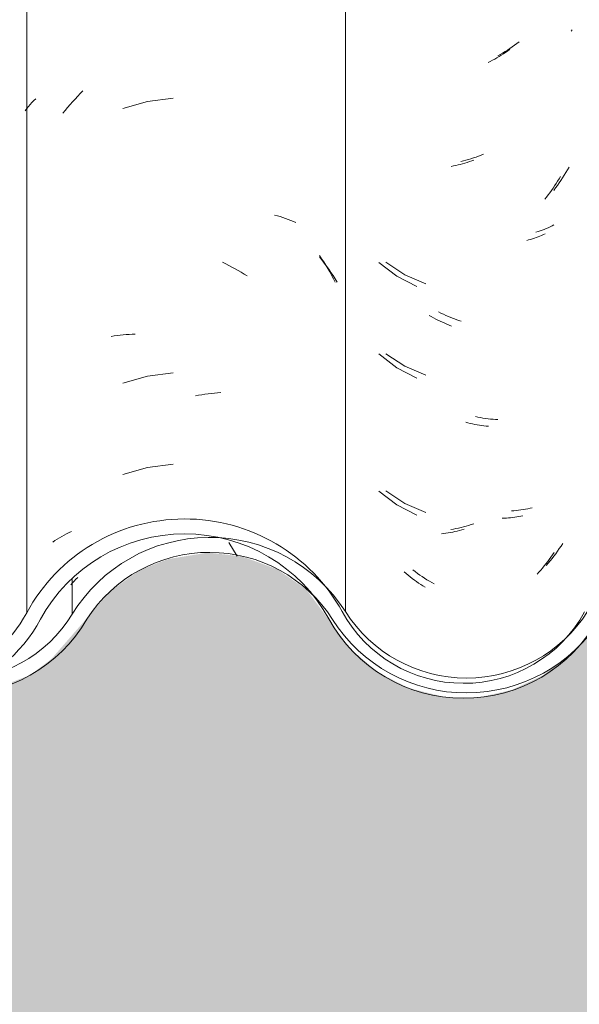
# Model space of a CAD drawing. Header units: metres. Extents: x 10.2 to 107.4, y -18.3 to 5.6.
# Tile 80 of 256: x 16.989 to 17.173, y 2.65 to 2.974. Entities that reach past the tile are written whole.
import ezdxf

# ---------------------------------------------------------------- set-up
doc = ezdxf.new("R2010")
doc.units = ezdxf.units.M
for name, color, linetype, lineweight in [('A-DETL-GENF', 7, 'Continuous', 5), ('A-GLAZ-CWMG', 7, 'Continuous', 5), ('A-WALL', 7, 'Continuous', 5)]:
    doc.layers.add(name, color=color, linetype=linetype, lineweight=lineweight)
pattern_1 = [(0, (32.697, 1.424), (0.4064, 0.10048), [0.01676, -0.28804, 0.01676, -0.28804, -1.626]), (0, (32.697, 1.424), (0.4064, 0.10048), [-0.6096, 0.01676, -0.59284, 0.01676, -0.28804, -0.7112]), (0, (32.697, 1.424), (0.4064, 0.10048), [-1.524, 0.01676, -0.18644, 0.01676, -0.49124]), (120.277, (32.85, 1.474), (-0.2911939, 0.2978186), [0.01663, -0.28565, 0.01663, -1.898]), (120.277, (32.85, 1.474), (-0.2911939, 0.2978186), [-0.3189, -0.28565, 0.01663, -0.58792, -1.008]), (120.277, (32.85, 1.474), (-0.2911939, 0.2978186), [-1.209, 0.01663, -0.28565, 0.01663, -0.68868]), (120.277, (32.85, 1.474), (-0.2911939, 0.2978186), [-1.528, -0.18489, 0.01663, -0.48717]), (239.723, (32.9, 1.675), (-0.11521126, -0.39830183), [0.01663, -0.28565, 0.01663, -1.898]), (239.723, (32.9, 1.675), (-0.11521126, -0.39830183), [-0.3189, -0.28565, 0.01663, -0.58792, -1.008]), (239.723, (32.9, 1.675), (-0.11521126, -0.39830183), [-1.209, 0.01663, -0.28565, 0.01663, -0.68868]), (239.723, (32.9, 1.675), (-0.11521126, -0.39830183), [-1.528, -0.18489, 0.01663, -0.48717])]

# ---------------------------------------------------------------- blocks, each defined once
blk = doc.blocks.new('FP_46-FACHADA 03')
at = {"layer": 'A-GLAZ-CWMG', "color": 9, "true_color": 0xc0c0c0}
for p, q in [((17.00691, 2.9483), (17.00776, 2.9492)), ((17.00776, 2.9492), (17.00861, 2.95008)), ((17.00861, 2.95008), (17.00948, 2.95095)), ((16.99154, 2.9458), (16.99211, 2.94647)), ((16.99211, 2.94647), (16.99269, 2.94712)), ((16.99269, 2.94712), (16.9933, 2.94776)), ((16.9933, 2.94776), (16.99392, 2.94839)), ((17.00444, 2.94553), (17.00525, 2.94647)), ((17.00525, 2.94647), (17.00607, 2.94739)), ((17.00607, 2.94739), (17.00691, 2.9483)), ((17.0308, 2.94743), (17.02267, 2.94513)), ((17.03918, 2.94856), (17.0308, 2.94743)), ((16.99045, 2.94445), (16.99098, 2.94513)), ((16.99098, 2.94513), (16.99154, 2.9458)), ((17.00285, 2.94361), (17.00364, 2.94457)), ((17.00364, 2.94457), (17.00444, 2.94553)), ((17.07266, 2.91007), (17.07358, 2.90981)), ((17.07358, 2.90981), (17.07448, 2.90954)), ((17.07448, 2.90954), (17.07537, 2.90925)), ((17.07537, 2.90925), (17.07626, 2.90894)), ((17.07626, 2.90894), (17.07713, 2.90862)), ((17.07713, 2.90862), (17.07799, 2.90828)), ((17.07799, 2.90828), (17.07884, 2.90793)), ((17.07884, 2.90793), (17.07969, 2.90756)), ((17.05553, 2.89449), (17.05656, 2.89399)), ((17.08747, 2.89674), (17.08817, 2.89568)), ((17.08817, 2.89568), (17.08886, 2.89461)), ((17.08886, 2.89461), (17.08953, 2.89353)), ((17.05656, 2.89399), (17.05759, 2.89347)), ((17.05759, 2.89347), (17.05861, 2.89294)), ((17.05861, 2.89294), (17.05963, 2.89239)), ((17.05963, 2.89239), (17.06065, 2.89182)), ((17.06065, 2.89182), (17.06165, 2.89123)), ((17.06165, 2.89123), (17.06266, 2.89063)), ((17.08953, 2.89353), (17.09018, 2.89244)), ((17.09018, 2.89244), (17.09082, 2.89134)), ((17.09082, 2.89134), (17.09145, 2.89023)), ((17.06266, 2.89063), (17.06365, 2.89001)), ((17.09145, 2.89023), (17.09206, 2.8891)), ((17.09206, 2.8891), (17.09265, 2.88797)), ((17.01879, 2.8701), (17.01976, 2.87025)), ((17.01976, 2.87025), (17.02074, 2.87038)), ((17.02074, 2.87038), (17.02172, 2.87049)), ((17.02172, 2.87049), (17.02272, 2.87059)), ((17.02272, 2.87059), (17.02371, 2.87067)), ((17.02371, 2.87067), (17.02472, 2.87073)), ((17.02472, 2.87073), (17.02573, 2.87077)), ((17.02573, 2.87077), (17.02674, 2.8708)), ((17.0308, 2.857), (17.02267, 2.8547)), ((17.03918, 2.85813), (17.0308, 2.857)), ((17.04654, 2.85048), (17.0476, 2.85067)), ((17.0476, 2.85067), (17.04865, 2.85085)), ((17.04865, 2.85085), (17.04971, 2.85102)), ((17.04971, 2.85102), (17.05076, 2.85116)), ((17.05076, 2.85116), (17.0518, 2.85128)), ((17.0518, 2.85128), (17.05285, 2.85139)), ((17.05285, 2.85139), (17.05389, 2.85148)), ((17.05389, 2.85148), (17.05493, 2.85155)), ((17.0308, 2.82686), (17.02267, 2.82456)), ((17.03918, 2.82799), (17.0308, 2.82686)), ((17.00026, 2.80279), (17.001, 2.80327)), ((17.001, 2.80327), (17.00176, 2.80373)), ((17.00176, 2.80373), (17.00253, 2.80418)), ((17.00253, 2.80418), (17.00331, 2.80461)), ((17.00331, 2.80461), (17.0041, 2.80503)), ((17.0041, 2.80503), (17.00491, 2.80544)), ((17.00491, 2.80544), (17.00573, 2.80584)), ((16.99953, 2.8023), (17.00026, 2.80279))]:
    blk.add_line(p, q, dxfattribs=at)
blk = doc.blocks.new('FP_47-FACHADA 03')
at = {"layer": 'A-GLAZ-CWMG', "color": 9, "true_color": 0xc0c0c0}
for p, q in [((17.17072, 2.97111), (17.17037, 2.97069)), ((17.14666, 2.96231), (17.14594, 2.96189)), ((17.14738, 2.96275), (17.14666, 2.96231)), ((17.14809, 2.9632), (17.14738, 2.96275)), ((17.1488, 2.96366), (17.14809, 2.9632)), ((17.1495, 2.96414), (17.1488, 2.96366)), ((17.1502, 2.96462), (17.1495, 2.96414)), ((17.14375, 2.9607), (17.14301, 2.96033)), ((17.14448, 2.96109), (17.14375, 2.9607)), ((17.14521, 2.96148), (17.14448, 2.96109)), ((17.14594, 2.96189), (17.14521, 2.96148)), ((17.13312, 2.92658), (17.13237, 2.9264)), ((17.13387, 2.92677), (17.13312, 2.92658)), ((17.13462, 2.92697), (17.13387, 2.92677)), ((17.13537, 2.92718), (17.13462, 2.92697)), ((17.13612, 2.92742), (17.13537, 2.92718)), ((17.13688, 2.92766), (17.13612, 2.92742)), ((17.13763, 2.92792), (17.13688, 2.92766)), ((17.13838, 2.92819), (17.13763, 2.92792)), ((17.13162, 2.92624), (17.13087, 2.92609)), ((17.13237, 2.9264), (17.13162, 2.92624)), ((17.16547, 2.92045), (17.16497, 2.91968)), ((17.16596, 2.92123), (17.16547, 2.92045)), ((17.16645, 2.92201), (17.16596, 2.92123)), ((17.16692, 2.92281), (17.16645, 2.92201)), ((17.1634, 2.91743), (17.16286, 2.9167)), ((17.16394, 2.91817), (17.1634, 2.91743)), ((17.16446, 2.91892), (17.16394, 2.91817)), ((17.16497, 2.91968), (17.16446, 2.91892)), ((17.16231, 2.91598), (17.16175, 2.91527)), ((17.16286, 2.9167), (17.16231, 2.91598)), ((17.16182, 2.9039), (17.16125, 2.90363)), ((17.1564, 2.90185), (17.15576, 2.90168)), ((17.15703, 2.90204), (17.1564, 2.90185)), ((17.15766, 2.90223), (17.15703, 2.90204)), ((17.15828, 2.90244), (17.15766, 2.90223)), ((17.15889, 2.90265), (17.15828, 2.90244)), ((17.15949, 2.90288), (17.15889, 2.90265)), ((17.16009, 2.90312), (17.15949, 2.90288)), ((17.16068, 2.90337), (17.16009, 2.90312)), ((17.16125, 2.90363), (17.16068, 2.90337)), ((17.107, 2.89447), (17.11292, 2.8899)), ((17.11292, 2.8899), (17.11958, 2.88649)), ((17.12432, 2.8766), (17.1236, 2.87702)), ((17.12505, 2.8762), (17.12432, 2.8766)), ((17.12578, 2.87581), (17.12505, 2.8762)), ((17.12651, 2.87544), (17.12578, 2.87581)), ((17.12725, 2.87507), (17.12651, 2.87544)), ((17.12799, 2.87472), (17.12725, 2.87507)), ((17.12873, 2.87439), (17.12799, 2.87472)), ((17.12948, 2.87407), (17.12873, 2.87439)), ((17.13022, 2.87376), (17.12948, 2.87407)), ((17.13097, 2.87347), (17.13022, 2.87376)), ((17.107, 2.86433), (17.11292, 2.85976)), ((17.11292, 2.85976), (17.11958, 2.85634)), ((17.1364, 2.8416), (17.13565, 2.84179)), ((17.13715, 2.84142), (17.1364, 2.8416)), ((17.1379, 2.84125), (17.13715, 2.84142)), ((17.13865, 2.8411), (17.1379, 2.84125)), ((17.1394, 2.84096), (17.13865, 2.8411)), ((17.14015, 2.84083), (17.1394, 2.84096)), ((17.14089, 2.84072), (17.14015, 2.84083)), ((17.14163, 2.84062), (17.14089, 2.84072)), ((17.14237, 2.84053), (17.14163, 2.84062)), ((17.14311, 2.84046), (17.14237, 2.84053)), ((17.107, 2.81912), (17.11292, 2.81455)), ((17.11292, 2.81455), (17.11958, 2.81113)), ((17.14835, 2.81018), (17.14764, 2.81016)), ((17.14906, 2.81022), (17.14835, 2.81018)), ((17.14976, 2.81027), (17.14906, 2.81022)), ((17.15046, 2.81033), (17.14976, 2.81027)), ((17.15115, 2.81041), (17.15046, 2.81033)), ((17.15184, 2.81049), (17.15115, 2.81041)), ((17.15252, 2.81059), (17.15184, 2.81049)), ((17.15319, 2.8107), (17.15252, 2.81059)), ((17.15386, 2.81083), (17.15319, 2.8107)), ((17.15452, 2.81096), (17.15386, 2.81083)), ((17.13511, 2.80654), (17.13436, 2.80632)), ((17.12837, 2.80512), (17.12763, 2.80503)), ((17.12912, 2.80522), (17.12837, 2.80512)), ((17.12986, 2.80534), (17.12912, 2.80522)), ((17.13061, 2.80547), (17.12986, 2.80534)), ((17.13136, 2.80561), (17.13061, 2.80547)), ((17.13211, 2.80577), (17.13136, 2.80561)), ((17.13286, 2.80594), (17.13211, 2.80577)), ((17.13361, 2.80613), (17.13286, 2.80594)), ((17.13436, 2.80632), (17.13361, 2.80613)), ((17.16375, 2.79734), (17.16321, 2.7966)), ((17.16428, 2.79809), (17.16375, 2.79734)), ((17.16479, 2.79884), (17.16428, 2.79809)), ((17.16098, 2.79376), (17.16039, 2.79307)), ((17.16155, 2.79445), (17.16098, 2.79376)), ((17.16211, 2.79516), (17.16155, 2.79445)), ((17.16267, 2.79588), (17.16211, 2.79516)), ((17.16321, 2.7966), (17.16267, 2.79588)), ((17.11602, 2.79195), (17.11536, 2.79252)), ((17.11669, 2.79139), (17.11602, 2.79195)), ((17.11736, 2.79085), (17.11669, 2.79139)), ((17.11804, 2.79032), (17.11736, 2.79085)), ((17.11873, 2.78981), (17.11804, 2.79032)), ((17.1598, 2.7924), (17.1592, 2.79173)), ((17.16039, 2.79307), (17.1598, 2.7924)), ((17.11942, 2.7893), (17.11873, 2.78981)), ((17.12012, 2.78881), (17.11942, 2.7893)), ((17.12082, 2.78833), (17.12012, 2.78881)), ((17.12153, 2.78786), (17.12082, 2.78833)), ((17.12224, 2.78741), (17.12153, 2.78786))]:
    blk.add_line(p, q, dxfattribs=at)
blk = doc.blocks.new('Rectangular Mullion - Telha Fibrocimento - Ondulada-V38-FACHADA 03')
at = {"layer": 'A-GLAZ-CWMG', "true_color": 0xc0c0c0}
h = blk.add_hatch(dxfattribs=at)
h.set_pattern_fill('FP_2', color=9, style=0, pattern_type=2)
h.set_pattern_definition(pattern_1)
h.paths.add_polyline_path([(16.93305, 2.75375), (16.93383, 2.75576), (16.93902, 2.75473), (16.93483, 2.75404)])
h.paths.add_polyline_path([(16.72745, 2.7675), (16.72821, 2.76815), (16.72709, 2.76918), (16.72731, 2.76817)])
h.paths.add_polyline_path([(16.61884, 2.76684), (16.61884, 2.76765), (16.61904, 2.76747)])
h.paths.add_polyline_path([(16.75576, 2.7494), (16.76807, 2.74958), (16.77997, 2.75269), (16.79197, 2.75963), (16.79263, 2.76023), (16.79077, 2.76393), (16.79983, 2.76678), (16.79549, 2.7682), (16.79983, 2.7726), (16.803, 2.77696), (16.80665, 2.77698), (16.81604, 2.78967), (16.826, 2.79794), (16.83847, 2.80393), (16.84962, 2.8067), (16.86341, 2.8067), (16.87753, 2.80298), (16.88945, 2.79647), (16.89872, 2.78833), (16.91329, 2.76733), (16.92234, 2.75936), (16.93483, 2.75331), (16.94538, 2.75085), (16.95694, 2.75081), (16.96872, 2.75364), (16.97947, 2.75917), (16.9892, 2.76797), (17.00293, 2.78734), (17.01436, 2.79661), (17.02586, 2.80202), (17.03745, 2.80461), (17.05116, 2.80421), (17.06406, 2.80055), (17.07342, 2.79576), (17.08314, 2.78739), (17.09818, 2.7667), (17.10744, 2.75902), (17.11892, 2.7536), (17.12944, 2.75119), (17.14324, 2.75175), (17.15314, 2.75427), (17.16426, 2.76031), (17.16707, 2.76336), (17.15996, 2.7586), (17.14905, 2.75427), (17.14834, 2.75676), (17.14324, 2.75353), (17.13591, 2.75262), (17.1216, 2.75476), (17.11801, 2.75617), (17.11892, 2.75866), (17.11821, 2.75902), (17.11237, 2.76203), (17.11048, 2.75922), (17.09872, 2.7684), (17.09128, 2.77738), (17.09493, 2.77941), (17.08678, 2.79078), (17.07613, 2.79992), (17.06198, 2.80668), (17.04946, 2.80955), (17.03578, 2.8095), (17.0221, 2.80614), (17.00961, 2.79967), (16.9986, 2.78985), (16.98462, 2.77015), (16.97651, 2.76315), (16.96648, 2.75814), (16.95626, 2.75571), (16.94258, 2.75576), (16.94003, 2.75489), (16.93923, 2.75728), (16.93305, 2.7593), (16.92521, 2.7634), (16.91708, 2.77055), (16.90235, 2.79173), (16.88909, 2.80257), (16.87647, 2.80866), (16.86279, 2.81176), (16.84768, 2.81143), (16.83311, 2.80743), (16.81887, 2.79899), (16.80807, 2.78808), (16.79848, 2.77351), (16.79428, 2.768), (16.78602, 2.76122), (16.77598, 2.75642), (16.76553, 2.75377), (16.7669, 2.75151), (16.75876, 2.75152), (16.74682, 2.75449), (16.7365, 2.75975), (16.72745, 2.7675), (16.72489, 2.77185), (16.72119, 2.77748), (16.72049, 2.77712), (16.71932, 2.77874), (16.71993, 2.77941), (16.71095, 2.79064), (16.71062, 2.78947), (16.70342, 2.79561), (16.69208, 2.80136), (16.67969, 2.80431), (16.67969, 2.80599), (16.67138, 2.80707), (16.65688, 2.80519), (16.6536, 2.80384), (16.65456, 2.80129), (16.64354, 2.79564), (16.64324, 2.79956), (16.6414, 2.79817), (16.64324, 2.79549), (16.63381, 2.78737), (16.63149, 2.79053), (16.62283, 2.77941), (16.62773, 2.7824), (16.62625, 2.77693), (16.62246, 2.77895), (16.61532, 2.77031), (16.60393, 2.76265), (16.5947, 2.75901), (16.58291, 2.75752), (16.56994, 2.75948), (16.55976, 2.7636), (16.55022, 2.77065), (16.53539, 2.78852), (16.54193, 2.77941), (16.53861, 2.77699), (16.54816, 2.76595), (16.55774, 2.75902), (16.55937, 2.76203), (16.56523, 2.75901), (16.56592, 2.75866), (16.56517, 2.7561), (16.5717, 2.75401), (16.58301, 2.75261), (16.59119, 2.75365), (16.59534, 2.75676), (16.59605, 2.75427), (16.60826, 2.75912), (16.61884, 2.76684), (16.63565, 2.78752), (16.64361, 2.79404), (16.65612, 2.79966), (16.66694, 2.80187), (16.68032, 2.80116), (16.68983, 2.79874), (16.70046, 2.79318), (16.70949, 2.78531), (16.72493, 2.76441), (16.734, 2.75706), (16.74605, 2.75162), (16.75425, 2.74974)])
h.paths.add_polyline_path([(17.22438, 2.80707), (17.22157, 2.80429), (17.22788, 2.80431), (17.22677, 2.80519)])
h.paths.add_polyline_path([(17.3199, 2.75151), (17.31764, 2.75416), (17.31829, 2.75416), (17.33037, 2.75706), (17.33359, 2.75889), (17.32324, 2.75642), (17.31176, 2.75659), (17.30013, 2.75986), (17.29238, 2.76379), (17.28421, 2.77075), (17.26956, 2.79087), (17.25928, 2.79967), (17.24508, 2.8064), (17.23269, 2.80921), (17.21938, 2.80919), (17.20583, 2.80592), (17.19344, 2.79958), (17.18292, 2.79053), (17.17379, 2.77693), (17.17583, 2.77875), (17.17925, 2.77693), (17.18073, 2.7824), (17.17583, 2.77941), (17.18495, 2.79053), (17.18681, 2.78737), (17.19624, 2.79549), (17.1944, 2.79817), (17.19637, 2.79958), (17.19661, 2.79568), (17.20756, 2.80129), (17.20669, 2.80388), (17.21096, 2.80533), (17.22559, 2.80691), (17.2329, 2.80596), (17.23309, 2.80421), (17.24688, 2.80045), (17.25642, 2.79561), (17.26362, 2.78947), (17.26419, 2.79064), (17.27289, 2.77936), (17.27232, 2.77874), (17.27349, 2.77712), (17.27443, 2.77712), (17.28045, 2.7675), (17.29116, 2.75891), (17.30198, 2.75388), (17.31246, 2.75152), (17.31829, 2.75151)])
h.paths.add_polyline_path([(16.41357, 2.75171), (16.42678, 2.75343), (16.4391, 2.75847), (16.44968, 2.76648), (16.46548, 2.7861), (16.47522, 2.79309), (16.48641, 2.79745), (16.49835, 2.79892), (16.51106, 2.7971), (16.52313, 2.79178), (16.53014, 2.78739), (16.5195, 2.79623), (16.50727, 2.80202), (16.49773, 2.80384), (16.48442, 2.80202), (16.47037, 2.79572), (16.46002, 2.78734), (16.44531, 2.76922), (16.43558, 2.76226), (16.41974, 2.75571), (16.41357, 2.75312)])
h.paths.add_polyline_path([(17.48152, 2.75178), (17.48783, 2.75331), (17.48605, 2.75375), (17.4803, 2.75676), (17.46885, 2.75706), (17.45804, 2.76006), (17.45043, 2.7638), (17.44209, 2.77073), (17.42876, 2.7885), (17.42155, 2.79465), (17.41219, 2.7994), (17.40139, 2.80184), (17.38941, 2.80135), (17.38123, 2.79911), (17.37739, 2.79709), (17.3671, 2.78786), (17.35961, 2.77693), (17.35597, 2.77693), (17.35148, 2.77075), (17.34825, 2.768), (17.35262, 2.76659), (17.34331, 2.76379), (17.34563, 2.76023), (17.34462, 2.75892), (17.34789, 2.76122), (17.35573, 2.7682), (17.36754, 2.78446), (17.37461, 2.79052), (17.38293, 2.79475), (17.39203, 2.79693), (17.40197, 2.79679), (17.41219, 2.79388), (17.4188, 2.79052), (17.42588, 2.78446), (17.43836, 2.76744), (17.44743, 2.75983), (17.46018, 2.75401), (17.4708, 2.75178), (17.47821, 2.75178)])
h.paths.add_polyline_path([(17.48605, 2.75375), (17.49202, 2.75473), (17.48683, 2.75576)])
h.paths.add_polyline_path([(17.49309, 2.75451), (17.5037, 2.75983), (17.51278, 2.76744), (17.51982, 2.77693), (17.51614, 2.78059), (17.50926, 2.77111), (17.50184, 2.76456), (17.49221, 2.75947), (17.48787, 2.75836), (17.49273, 2.75662), (17.49288, 2.75574)])
h.paths.add_polyline_path([(16.58741, 2.75501), (16.58734, 2.7561), (16.58937, 2.75609), (16.5879, 2.75528)])
h.paths.add_polyline_path([(17.14041, 2.75501), (17.14324, 2.7568), (17.14027, 2.75609)])
h.paths.add_polyline_path([(17.17184, 2.76684), (17.17184, 2.76765), (17.16859, 2.77004)])
h.paths.add_polyline_path([(17.28045, 2.7675), (17.28045, 2.76885), (17.28121, 2.76815)])
h.paths.add_polyline_path([(16.66857, 2.80429), (16.67138, 2.80707), (16.67489, 2.8043), (16.67138, 2.80429)])
at = {"layer": 'A-GLAZ-CWMG'}
blk.add_line((16.99097, 2.77902), (16.99097, 4.13427), dxfattribs=at)
for centre, major_axis, start_param, end_param in [((17.04305, 2.75157), (0.05902, 0), 0.497168, 2.651943), ((17.04305, 2.75157), (0.05402, 0), 0.495792, 2.647005), ((16.95104, 2.80022), (0.04532, 0), 4.347552, 5.790408), ((17.13493, 2.80069), (0.04542, 0), 3.635147, 5.786308), ((16.95104, 2.80022), (0.05032, 0), 4.217073, 5.79602), ((17.13493, 2.80069), (0.05042, 0), 3.63698, 5.786507)]:
    blk.add_ellipse(centre, major_axis=major_axis, ratio=0.988936, start_param=start_param, end_param=end_param, dxfattribs=at)
for name in ['FP_46-FACHADA 03', 'FP_47-FACHADA 03']:
    blk.add_blockref(name, (0, 0), dxfattribs=at)
blk = doc.blocks.new('FP_53-FACHADA 03')
at = {"layer": 'A-GLAZ-CWMG', "color": 9, "true_color": 0xc0c0c0}
for p, q in [((17.08751, 2.89625), (17.08828, 2.89526)), ((17.08828, 2.89526), (17.08904, 2.89426)), ((17.08904, 2.89426), (17.08978, 2.89324)), ((17.08978, 2.89324), (17.09051, 2.89221)), ((17.09051, 2.89221), (17.09122, 2.89117)), ((17.09122, 2.89117), (17.09191, 2.89011)), ((17.09191, 2.89011), (17.09259, 2.88903)), ((17.09259, 2.88903), (17.09326, 2.88795)), ((17.0072, 2.79007), (17.00782, 2.79067)), ((17.00547, 2.78822), (17.00603, 2.78885)), ((17.00603, 2.78885), (17.00661, 2.78947)), ((17.00661, 2.78947), (17.0072, 2.79007))]:
    blk.add_line(p, q, dxfattribs=at)
blk = doc.blocks.new('FP_54-FACHADA 03')
at = {"layer": 'A-GLAZ-CWMG', "color": 9, "true_color": 0xc0c0c0}
for p, q in [((17.15099, 2.96546), (17.1502, 2.96493)), ((17.15177, 2.966), (17.15099, 2.96546)), ((17.15254, 2.96656), (17.15177, 2.966)), ((17.15331, 2.96713), (17.15254, 2.96656)), ((17.147, 2.96298), (17.14619, 2.96253)), ((17.14781, 2.96344), (17.147, 2.96298)), ((17.14861, 2.96392), (17.14781, 2.96344)), ((17.14941, 2.96442), (17.14861, 2.96392)), ((17.1502, 2.96493), (17.14941, 2.96442)), ((17.14073, 2.92983), (17.1399, 2.9295)), ((17.14157, 2.93017), (17.14073, 2.92983)), ((17.13488, 2.92789), (17.13404, 2.92768)), ((17.13571, 2.92812), (17.13488, 2.92789)), ((17.13655, 2.92836), (17.13571, 2.92812)), ((17.13739, 2.92862), (17.13655, 2.92836)), ((17.13823, 2.9289), (17.13739, 2.92862)), ((17.13907, 2.92919), (17.13823, 2.9289)), ((17.1399, 2.9295), (17.13907, 2.92919)), ((17.16869, 2.92407), (17.16815, 2.9232)), ((17.16922, 2.92496), (17.16869, 2.92407)), ((17.16973, 2.92585), (17.16922, 2.92496)), ((17.16646, 2.92064), (17.16588, 2.9198)), ((17.16704, 2.92148), (17.16646, 2.92064)), ((17.1676, 2.92233), (17.16704, 2.92148)), ((17.16815, 2.9232), (17.1676, 2.92233)), ((17.16528, 2.91899), (17.16467, 2.91818)), ((17.16588, 2.9198), (17.16528, 2.91899)), ((17.15948, 2.90461), (17.15878, 2.90439)), ((17.16018, 2.90484), (17.15948, 2.90461)), ((17.16086, 2.90508), (17.16018, 2.90484)), ((17.16153, 2.90534), (17.16086, 2.90508)), ((17.16219, 2.9056), (17.16153, 2.90534)), ((17.16285, 2.90588), (17.16219, 2.9056)), ((17.16349, 2.90618), (17.16285, 2.90588)), ((17.16412, 2.90649), (17.16349, 2.90618)), ((17.16474, 2.9068), (17.16412, 2.90649)), ((17.10937, 2.8945), (17.11564, 2.89037)), ((17.11564, 2.89037), (17.12255, 2.8874)), ((17.12749, 2.87778), (17.12667, 2.87819)), ((17.12831, 2.87738), (17.12749, 2.87778)), ((17.12914, 2.877), (17.12831, 2.87738)), ((17.12996, 2.87664), (17.12914, 2.877)), ((17.1308, 2.87629), (17.12996, 2.87664)), ((17.13163, 2.87596), (17.1308, 2.87629)), ((17.13246, 2.87564), (17.13163, 2.87596)), ((17.1333, 2.87534), (17.13246, 2.87564)), ((17.13414, 2.87506), (17.1333, 2.87534)), ((17.10937, 2.86436), (17.11564, 2.86023)), ((17.11564, 2.86023), (17.12255, 2.85726)), ((17.13968, 2.84346), (17.13884, 2.84364)), ((17.14051, 2.84331), (17.13968, 2.84346)), ((17.14135, 2.84317), (17.14051, 2.84331)), ((17.14218, 2.84304), (17.14135, 2.84317)), ((17.143, 2.84293), (17.14218, 2.84304)), ((17.14383, 2.84284), (17.143, 2.84293)), ((17.14465, 2.84276), (17.14383, 2.84284)), ((17.14547, 2.8427), (17.14465, 2.84276)), ((17.14628, 2.84266), (17.14547, 2.8427)), ((17.10937, 2.81915), (17.11564, 2.81501)), ((17.11564, 2.81501), (17.12255, 2.81205)), ((17.15462, 2.81301), (17.15387, 2.81289)), ((17.15537, 2.81314), (17.15462, 2.81301)), ((17.15611, 2.81329), (17.15537, 2.81314)), ((17.15685, 2.81345), (17.15611, 2.81329)), ((17.15757, 2.81363), (17.15685, 2.81345)), ((17.15156, 2.81262), (17.15078, 2.81256)), ((17.15233, 2.81269), (17.15156, 2.81262)), ((17.1531, 2.81278), (17.15233, 2.81269)), ((17.15387, 2.81289), (17.1531, 2.81278)), ((17.1316, 2.80659), (17.13077, 2.80644)), ((17.13244, 2.80675), (17.1316, 2.80659)), ((17.13327, 2.80693), (17.13244, 2.80675)), ((17.13411, 2.80713), (17.13327, 2.80693)), ((17.13495, 2.80734), (17.13411, 2.80713)), ((17.13579, 2.80757), (17.13495, 2.80734)), ((17.13662, 2.80781), (17.13579, 2.80757)), ((17.13746, 2.80807), (17.13662, 2.80781)), ((17.1383, 2.80835), (17.13746, 2.80807)), ((17.16651, 2.80014), (17.16593, 2.7993)), ((17.16709, 2.80098), (17.16651, 2.80014)), ((17.16765, 2.80183), (17.16709, 2.80098)), ((17.1641, 2.79688), (17.16347, 2.79609)), ((17.16472, 2.79767), (17.1641, 2.79688)), ((17.16533, 2.79848), (17.16472, 2.79767)), ((17.16593, 2.7993), (17.16533, 2.79848)), ((17.16282, 2.79532), (17.16217, 2.79456)), ((17.16347, 2.79609), (17.16282, 2.79532)), ((17.11895, 2.79257), (17.11818, 2.79315)), ((17.11972, 2.79201), (17.11895, 2.79257)), ((17.1205, 2.79146), (17.11972, 2.79201)), ((17.12128, 2.79093), (17.1205, 2.79146)), ((17.12207, 2.79041), (17.12128, 2.79093)), ((17.12287, 2.78991), (17.12207, 2.79041)), ((17.12367, 2.78942), (17.12287, 2.78991)), ((17.12447, 2.78895), (17.12367, 2.78942)), ((17.12528, 2.7885), (17.12447, 2.78895))]:
    blk.add_line(p, q, dxfattribs=at)
blk = doc.blocks.new('Rectangular Mullion - Telha Fibrocimento - Ondulada-V51-FACHADA 03')
at = {"layer": 'A-GLAZ-CWMG', "true_color": 0xc0c0c0}
h = blk.add_hatch(dxfattribs=at)
h.set_pattern_fill('FP_2', color=9, style=0, pattern_type=2)
h.set_pattern_definition(pattern_1)
h.paths.add_polyline_path([(17.48605, 2.75375), (17.48683, 2.75576), (17.49202, 2.75473), (17.48783, 2.75404)])
h.paths.add_polyline_path([(17.28045, 2.7675), (17.28121, 2.76815), (17.28009, 2.76918), (17.28031, 2.76817)])
h.paths.add_polyline_path([(17.17184, 2.76684), (17.17184, 2.76765), (17.17204, 2.76747)])
h.paths.add_polyline_path([(17.30876, 2.7494), (17.32107, 2.74958), (17.33297, 2.75269), (17.34497, 2.75963), (17.34563, 2.76023), (17.34377, 2.76393), (17.35283, 2.76678), (17.34849, 2.7682), (17.35283, 2.7726), (17.356, 2.77696), (17.35965, 2.77698), (17.36904, 2.78967), (17.37739, 2.79709), (17.39147, 2.80393), (17.40262, 2.8067), (17.41641, 2.8067), (17.43053, 2.80298), (17.44225, 2.79664), (17.45172, 2.78833), (17.46629, 2.76733), (17.47601, 2.75901), (17.48783, 2.75331), (17.49838, 2.75085), (17.50994, 2.75081), (17.52172, 2.75364), (17.53247, 2.75917), (17.54158, 2.76709), (17.55593, 2.78734), (17.56563, 2.79572), (17.57707, 2.80159), (17.58958, 2.80461), (17.60416, 2.80421), (17.61659, 2.80079), (17.62642, 2.79576), (17.63614, 2.78739), (17.65083, 2.767), (17.66115, 2.75866), (17.67192, 2.7536), (17.68244, 2.75119), (17.6939, 2.75118), (17.70557, 2.75399), (17.71624, 2.75944), (17.72531, 2.76724), (17.73962, 2.78721), (17.74924, 2.79549), (17.76056, 2.80129), (17.77294, 2.80428), (17.78632, 2.80416), (17.79988, 2.80045), (17.80942, 2.79561), (17.81908, 2.78737), (17.83345, 2.7675), (17.84412, 2.75892), (17.85498, 2.75388), (17.86546, 2.75152), (17.87672, 2.7515), (17.88836, 2.75425), (17.89994, 2.76041), (17.9081, 2.76733), (17.92054, 2.78446), (17.92761, 2.79052), (17.93593, 2.79475), (17.94503, 2.79693), (17.95497, 2.79679), (17.96519, 2.79388), (17.9718, 2.79052), (17.97888, 2.78446), (17.99136, 2.76744), (18.00207, 2.75901), (18.01318, 2.75401), (18.0238, 2.75178), (18.03469, 2.75182), (18.04609, 2.75451), (18.0567, 2.75983), (18.06578, 2.76744), (18.07282, 2.77693), (18.06914, 2.78059), (18.06296, 2.77173), (18.05484, 2.76456), (18.04523, 2.75948), (18.03452, 2.75678), (18.02185, 2.75706), (18.01104, 2.76006), (18.00343, 2.7638), (17.99509, 2.77073), (17.98251, 2.78786), (17.97455, 2.79465), (17.96519, 2.7994), (17.95439, 2.80184), (17.94445, 2.80184), (17.93423, 2.7994), (17.92487, 2.79465), (17.9169, 2.78786), (17.90448, 2.77075), (17.89528, 2.76327), (17.88672, 2.75892), (17.87624, 2.75642), (17.86476, 2.75659), (17.85313, 2.75986), (17.84538, 2.76379), (17.83721, 2.77075), (17.82283, 2.79064), (17.81228, 2.79967), (17.79808, 2.8064), (17.78569, 2.80921), (17.77238, 2.80919), (17.75883, 2.80592), (17.74644, 2.79958), (17.73592, 2.79053), (17.72159, 2.77054), (17.71342, 2.76352), (17.70379, 2.7586), (17.69327, 2.75609), (17.68189, 2.75624), (17.67033, 2.75948), (17.66231, 2.7636), (17.65416, 2.77065), (17.63978, 2.79078), (17.62913, 2.79992), (17.61498, 2.80668), (17.60246, 2.80955), (17.58739, 2.80915), (17.5751, 2.80614), (17.56261, 2.79967), (17.55203, 2.79046), (17.53771, 2.77022), (17.52951, 2.76315), (17.51984, 2.75822), (17.50926, 2.75571), (17.49558, 2.75576), (17.49303, 2.75489), (17.49221, 2.75729), (17.48605, 2.7593), (17.47821, 2.7634), (17.47008, 2.77055), (17.45535, 2.79173), (17.44209, 2.80257), (17.42947, 2.80866), (17.41579, 2.81176), (17.40068, 2.81143), (17.38611, 2.80743), (17.37187, 2.79899), (17.36107, 2.78808), (17.35148, 2.77351), (17.34751, 2.7682), (17.33902, 2.76122), (17.32898, 2.75642), (17.31853, 2.75377), (17.3199, 2.75151), (17.31176, 2.75152), (17.29982, 2.75449), (17.2895, 2.75975), (17.28045, 2.7675), (17.27789, 2.77185), (17.27419, 2.77748), (17.27349, 2.77712), (17.27232, 2.77874), (17.27293, 2.77941), (17.26395, 2.79064), (17.26362, 2.78947), (17.25642, 2.79561), (17.24508, 2.80136), (17.23269, 2.80431), (17.23269, 2.80599), (17.22438, 2.80707), (17.20988, 2.80519), (17.20669, 2.8036), (17.20756, 2.80129), (17.19654, 2.79564), (17.19624, 2.79956), (17.1944, 2.79817), (17.19624, 2.79549), (17.18681, 2.78737), (17.18449, 2.79053), (17.17583, 2.77941), (17.18073, 2.7824), (17.17925, 2.77693), (17.17546, 2.77895), (17.16832, 2.77031), (17.15873, 2.76336), (17.1477, 2.75901), (17.13591, 2.75752), (17.12294, 2.75948), (17.11152, 2.7645), (17.10322, 2.77065), (17.08839, 2.78852), (17.09493, 2.77941), (17.09161, 2.77699), (17.10116, 2.76595), (17.11074, 2.75902), (17.11237, 2.76203), (17.11823, 2.75901), (17.11892, 2.75866), (17.11817, 2.7561), (17.1247, 2.75401), (17.13601, 2.75261), (17.14419, 2.75365), (17.14834, 2.75676), (17.14905, 2.75427), (17.16126, 2.75912), (17.17184, 2.76684), (17.18828, 2.78721), (17.19661, 2.79404), (17.20756, 2.79932), (17.21994, 2.80187), (17.23332, 2.80116), (17.24283, 2.79874), (17.25346, 2.79318), (17.26249, 2.78531), (17.27793, 2.76441), (17.287, 2.75706), (17.29905, 2.75162), (17.30725, 2.74974)])
h.paths.add_polyline_path([(16.96657, 2.75171), (16.97978, 2.75343), (16.9921, 2.75847), (17.00268, 2.76648), (17.01848, 2.7861), (17.02822, 2.79309), (17.03941, 2.79745), (17.05135, 2.79892), (17.06406, 2.7971), (17.07613, 2.79178), (17.08314, 2.78739), (17.0725, 2.79623), (17.06027, 2.80202), (17.05073, 2.80384), (17.03742, 2.80202), (17.02337, 2.79572), (17.01302, 2.78734), (16.9986, 2.76944), (16.98858, 2.76226), (16.97274, 2.75571), (16.96657, 2.75312)])
h.paths.add_polyline_path([(17.14041, 2.75501), (17.14034, 2.7561), (17.14237, 2.75609), (17.1409, 2.75528)])
h.paths.add_polyline_path([(17.22157, 2.80429), (17.22438, 2.80707), (17.22789, 2.8043), (17.22438, 2.80429)])
at = {"layer": 'A-GLAZ-CWMG'}
for p, q in [((17.09599, 2.77941), (17.09599, 4.13466)), ((17.00596, 2.77853), (17.00596, 2.78997))]:
    blk.add_line(p, q, dxfattribs=at)
for centre, major_axis, start_param, end_param in [((17.05125, 2.75157), (0.05286, 0), 0.561652, 2.599777), ((17.05125, 2.75157), (0.04788, 0), 0.560893, 2.57643), ((16.96657, 2.80228), (0.04614, 0), 4.712389, 5.735618), ((17.13591, 2.80408), (0.04708, 0), 3.700093, 5.724685), ((16.96657, 2.80228), (0.05114, 0), 4.712389, 5.75804), ((17.13591, 2.80408), (0.05205, 0), 3.701092, 5.7276)]:
    blk.add_ellipse(centre, major_axis=major_axis, ratio=0.988936, start_param=start_param, end_param=end_param, dxfattribs=at)
for name in ['FP_54-FACHADA 03', 'FP_53-FACHADA 03']:
    blk.add_blockref(name, (0, 0), dxfattribs=at)

msp = doc.modelspace()

# ---------------------------------------------------------------- hatches: boundary and pattern name
at = {"layer": 'A-DETL-GENF', "true_color": 0xdbcc9e}
h = msp.add_hatch(color=9, dxfattribs=at)
h.paths.add_polyline_path([(15.48304, 2.62), (18.23504, 2.62), (18.23504, 2.68), (11.23504, 2.68), (11.23504, 2.62), (15.47004, 2.62)])
h.paths.add_polyline_path([(11.43286, 4.62375), (14.27494, 4.62375), (14.27494, 4.80375), (14.11994, 4.80375), (14.11974, 4.71375), (11.33555, 4.71375), (11.33555, 4.62375), (11.39004, 4.62375)])
at = {"layer": 'A-WALL', "true_color": 0xdbcc9e}
msp.add_hatch(color=9, dxfattribs=at).paths.add_polyline_path([(15.3331, 2.68), (18.08004, 2.68), (18.08004, 2.80421), (18.07282, 2.80421), (18.07282, 2.77693), (18.06578, 2.76744), (18.05484, 2.7589), (18.04523, 2.75431), (18.03452, 2.75178), (18.02262, 2.75178), (18.01104, 2.75451), (18.00043, 2.75983), (17.99136, 2.76744), (17.97888, 2.78446), (17.9718, 2.79052), (17.96348, 2.79475), (17.95439, 2.79693), (17.94445, 2.79679), (17.93423, 2.79388), (17.92761, 2.79052), (17.92054, 2.78446), (17.9081, 2.76733), (17.89762, 2.75892), (17.88672, 2.75386), (17.8762, 2.7515), (17.86476, 2.75152), (17.85313, 2.75433), (17.84118, 2.76088), (17.83345, 2.7675), (17.81908, 2.78737), (17.80942, 2.79561), (17.79808, 2.80136), (17.78569, 2.80421), (17.77266, 2.80421), (17.75883, 2.8004), (17.74924, 2.79549), (17.73962, 2.78721), (17.72531, 2.76724), (17.71428, 2.75844), (17.70379, 2.75356), (17.69323, 2.75118), (17.68189, 2.75119), (17.67022, 2.75401), (17.65955, 2.75948), (17.6505, 2.76728), (17.63614, 2.78739), (17.62642, 2.79576), (17.61498, 2.80161), (17.60246, 2.80421), (17.58739, 2.80408), (17.5751, 2.80058), (17.56563, 2.79572), (17.55593, 2.78734), (17.54158, 2.76709), (17.53247, 2.75917), (17.51984, 2.75319), (17.50922, 2.75081), (17.49782, 2.75085), (17.48783, 2.75327), (17.48152, 2.75178), (17.46962, 2.75178), (17.45804, 2.75451), (17.44743, 2.75983), (17.43836, 2.76744), (17.42588, 2.78446), (17.4188, 2.79052), (17.41048, 2.79475), (17.40139, 2.79693), (17.39145, 2.79679), (17.38123, 2.79388), (17.37297, 2.78911), (17.36725, 2.78407), (17.35408, 2.76647), (17.3438, 2.75851), (17.32909, 2.75168), (17.32107, 2.74958), (17.30725, 2.74974), (17.29661, 2.75222), (17.28421, 2.75902), (17.27516, 2.7675), (17.26249, 2.78531), (17.25235, 2.79376), (17.24283, 2.79874), (17.23118, 2.8017), (17.21832, 2.8017), (17.20583, 2.79851), (17.19624, 2.79374), (17.18662, 2.7855), (17.17184, 2.76683), (17.16126, 2.75842), (17.15079, 2.75356), (17.14023, 2.75118), (17.12889, 2.75119), (17.1168, 2.75422), (17.10655, 2.75948), (17.0975, 2.76728), (17.08314, 2.78671), (17.07342, 2.7934), (17.06198, 2.79757), (17.05073, 2.79885), (17.03742, 2.79668), (17.02822, 2.79309), (17.01848, 2.7861), (16.99903, 2.76372), (16.9921, 2.75847), (16.97824, 2.75323), (16.96657, 2.75171), (16.96657, 2.75312), (16.95622, 2.75081), (16.94482, 2.75085), (16.93483, 2.75327), (16.92852, 2.75178), (16.91662, 2.75178), (16.90504, 2.75451), (16.89443, 2.75983), (16.88536, 2.76744), (16.87288, 2.78446), (16.8658, 2.79052), (16.85748, 2.79475), (16.84839, 2.79693), (16.83845, 2.79679), (16.82823, 2.79388), (16.81997, 2.78911), (16.81425, 2.78407), (16.80108, 2.76647), (16.7908, 2.75851), (16.77609, 2.75168), (16.76807, 2.74958), (16.75425, 2.74974), (16.74361, 2.75222), (16.73121, 2.75902), (16.72216, 2.7675), (16.70949, 2.78531), (16.6991, 2.79389), (16.68983, 2.79874), (16.67818, 2.8017), (16.66532, 2.8017), (16.65283, 2.79851), (16.64324, 2.79374), (16.63362, 2.7855), (16.61884, 2.76683), (16.60826, 2.75842), (16.59779, 2.75356), (16.58723, 2.75118), (16.57589, 2.75119), (16.5638, 2.75422), (16.55355, 2.75948), (16.5445, 2.76728), (16.53014, 2.78671), (16.52042, 2.7934), (16.50876, 2.7976), (16.49773, 2.79885), (16.48442, 2.79668), (16.47522, 2.79309), (16.46548, 2.7861), (16.44603, 2.76372), (16.43829, 2.75814), (16.42524, 2.75323), (16.41357, 2.75171), (16.41357, 2.75312), (16.40322, 2.75081), (16.39182, 2.75085), (16.38183, 2.75327), (16.37552, 2.75178), (16.36362, 2.75178), (16.35204, 2.75451), (16.34143, 2.75983), (16.33236, 2.76744), (16.31841, 2.78572), (16.3128, 2.79052), (16.30448, 2.79475), (16.29539, 2.79693), (16.28545, 2.79679), (16.27523, 2.79388), (16.26697, 2.78911), (16.26125, 2.78407), (16.24808, 2.76647), (16.2378, 2.75851), (16.22309, 2.75168), (16.21507, 2.74958), (16.20125, 2.74974), (16.19061, 2.75222), (16.17821, 2.75902), (16.16916, 2.7675), (16.15649, 2.78531), (16.14635, 2.79376), (16.13683, 2.79874), (16.12518, 2.8017), (16.11232, 2.8017), (16.09983, 2.79851), (16.09024, 2.79374), (16.08062, 2.7855), (16.06584, 2.76683), (16.05526, 2.75842), (16.04479, 2.75356), (16.03423, 2.75118), (16.02289, 2.75119), (16.0108, 2.75422), (16.00055, 2.75948), (15.9915, 2.76728), (15.97714, 2.78671), (15.96742, 2.7934), (15.95598, 2.79757), (15.94473, 2.79885), (15.93142, 2.79668), (15.92222, 2.79309), (15.91248, 2.7861), (15.89303, 2.76372), (15.8861, 2.75847), (15.87224, 2.75323), (15.86057, 2.75171), (15.86057, 2.75312), (15.85022, 2.75081), (15.83882, 2.75085), (15.82705, 2.75375), (15.81634, 2.75936), (15.80729, 2.76733), (15.79272, 2.78833), (15.78253, 2.79727), (15.77047, 2.80353), (15.76766, 2.80421), (15.73362, 2.80421), (15.73041, 2.80342), (15.71839, 2.79709), (15.70825, 2.78808), (15.69383, 2.76678), (15.68392, 2.75808), (15.67397, 2.75269), (15.66207, 2.74958), (15.64825, 2.74974), (15.63761, 2.75222), (15.6268, 2.75766), (15.6175, 2.76563), (15.60349, 2.78531), (15.59335, 2.79376), (15.58383, 2.79874), (15.57218, 2.8017), (15.55932, 2.8017), (15.54841, 2.79928), (15.53737, 2.79384), (15.52835, 2.78645), (15.51284, 2.76684), (15.50226, 2.75912), (15.4887, 2.7541), (15.47691, 2.75262), (15.46396, 2.75422), (15.45174, 2.75902), (15.44113, 2.7667), (15.42517, 2.78596), (15.41546, 2.79299), (15.40389, 2.79745), (15.39173, 2.79885), (15.37842, 2.79668), (15.36922, 2.79309), (15.35948, 2.7861), (15.34368, 2.76648), (15.33229, 2.75814), (15.31924, 2.75323), (15.31504, 2.75268), (15.31504, 2.68), (15.33016, 2.68)])

# ---------------------------------------------------------------- block references
at = {"layer": 'A-GLAZ-CWMG'}
for name in ['Rectangular Mullion - Telha Fibrocimento - Ondulada-V38-FACHADA 03', 'Rectangular Mullion - Telha Fibrocimento - Ondulada-V51-FACHADA 03']:
    msp.add_blockref(name, (0, 0), dxfattribs=at)

doc.saveas('drawing.dxf')
